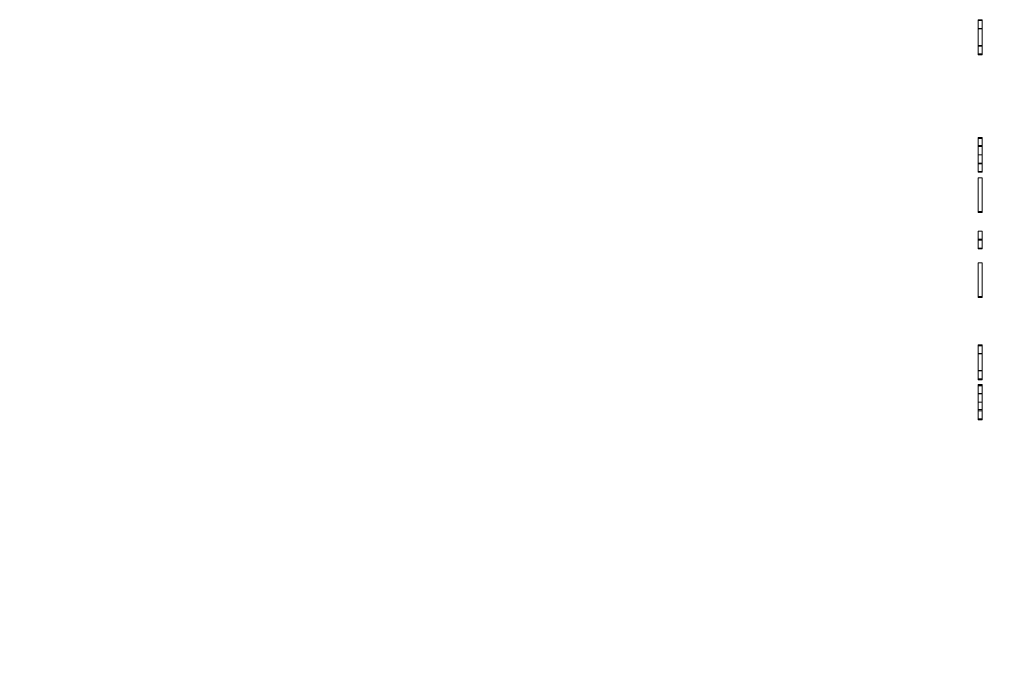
# Model space of a CAD drawing. Header units: inches. Extents: x -309.6 to -246.3, y -60.7 to 34.9.
# Tile 2 of 6: x -309.6 to -304.7, y -13.4 to -10.2. Entities that reach past the tile are written whole.
import ezdxf

# ---------------------------------------------------------------- set-up
doc = ezdxf.new("R2010")
doc.units = ezdxf.units.IN
doc.header["$LTSCALE"] = 32
doc.header["$MEASUREMENT"] = 0
doc.header["$PDMODE"] = 1
doc.header["$PDSIZE"] = -2
for name, color, linetype, lineweight in [('Drawing', 7, 'Continuous', 18), ('Metal-Black', 7, 'Continuous', 18), ('None', 7, 'Continuous', 18), ('SolidLine', 7, 'Continuous', 15)]:
    doc.layers.add(name, color=color, linetype=linetype, lineweight=lineweight)
doc.layers.add('Notes', color=1, linetype='Continuous', lineweight=18, true_color=0xff0000)

# ---------------------------------------------------------------- blocks, each defined once
blk = doc.blocks.new('1BRPT9-Bracket (3D)')
at = {"layer": 'Notes', "color": 7}
for points in [[(2.323, 0.1222, -1.5671), (2.323, 0.0779, -1.6095), (2.323, -0.0089, -1.6095), (2.323, -0.0532, -1.5652), (2.323, -0.0532, -1.3936), (2.323, -0.0089, -1.3493), (2.323, 0.0779, -1.3493), (2.323, 0.1222, -1.3936), (2.323, 0.1185, -1.3973), (2.323, 0.076, -1.3549), (2.323, -0.007, -1.3549), (2.323, -0.0476, -1.3955), (2.323, -0.0476, -1.5634), (2.323, -0.007, -1.604), (2.323, 0.076, -1.604), (2.323, 0.1185, -1.5634), (2.323, 0.1222, -1.5671)], [(2.323, 0.1185, -1.5634), (2.3427, 0.1185, -1.5634), (2.3427, 0.1222, -1.5671), (2.323, 0.1222, -1.5671), (2.323, 0.1185, -1.5634)], [(2.323, 0.1222, -1.3936), (2.3427, 0.1222, -1.3936), (2.3427, 0.1185, -1.3973), (2.323, 0.1185, -1.3973), (2.323, 0.1222, -1.3936)], [(2.323, 0.0779, -1.3493), (2.3427, 0.0779, -1.3493), (2.3427, 0.1222, -1.3936), (2.323, 0.1222, -1.3936), (2.323, 0.0779, -1.3493)], [(2.323, 0.1222, -1.5671), (2.3427, 0.1222, -1.5671), (2.3427, 0.0779, -1.6095), (2.323, 0.0779, -1.6095), (2.323, 0.1222, -1.5671)], [(2.323, 0.076, -1.604), (2.3427, 0.076, -1.604), (2.3427, 0.1185, -1.5634), (2.323, 0.1185, -1.5634), (2.323, 0.076, -1.604)], [(2.323, 0.1185, -1.3973), (2.3427, 0.1185, -1.3973), (2.3427, 0.076, -1.3549), (2.323, 0.076, -1.3549), (2.323, 0.1185, -1.3973)], [(2.3427, 0.1222, -1.5671), (2.3427, 0.0779, -1.6095), (2.3427, -0.0089, -1.6095), (2.3427, -0.0532, -1.5652), (2.3427, -0.0532, -1.3936), (2.3427, -0.0089, -1.3493), (2.3427, 0.0779, -1.3493), (2.3427, 0.1222, -1.3936), (2.3427, 0.1185, -1.3973), (2.3427, 0.076, -1.3549), (2.3427, -0.007, -1.3549), (2.3427, -0.0476, -1.3955), (2.3427, -0.0476, -1.5634), (2.3427, -0.007, -1.604), (2.3427, 0.076, -1.604), (2.3427, 0.1185, -1.5634), (2.3427, 0.1222, -1.5671)], [(2.323, -0.0089, -1.3493), (2.3427, -0.0089, -1.3493), (2.3427, 0.0779, -1.3493), (2.323, 0.0779, -1.3493), (2.323, -0.0089, -1.3493)], [(2.323, 0.0779, -1.6095), (2.3427, 0.0779, -1.6095), (2.3427, -0.0089, -1.6095), (2.323, -0.0089, -1.6095), (2.323, 0.0779, -1.6095)], [(2.323, -0.007, -1.604), (2.3427, -0.007, -1.604), (2.3427, 0.076, -1.604), (2.323, 0.076, -1.604), (2.323, -0.007, -1.604)], [(2.323, 0.076, -1.3549), (2.3427, 0.076, -1.3549), (2.3427, -0.007, -1.3549), (2.323, -0.007, -1.3549), (2.323, 0.076, -1.3549)], [(2.323, -0.0476, -1.5634), (2.3427, -0.0476, -1.5634), (2.3427, -0.007, -1.604), (2.323, -0.007, -1.604), (2.323, -0.0476, -1.5634)], [(2.323, -0.007, -1.3549), (2.3427, -0.007, -1.3549), (2.3427, -0.0476, -1.3955), (2.323, -0.0476, -1.3955), (2.323, -0.007, -1.3549)], [(2.323, -0.0532, -1.3936), (2.3427, -0.0532, -1.3936), (2.3427, -0.0089, -1.3493), (2.323, -0.0089, -1.3493), (2.323, -0.0532, -1.3936)], [(2.323, -0.0089, -1.6095), (2.3427, -0.0089, -1.6095), (2.3427, -0.0532, -1.5652), (2.323, -0.0532, -1.5652), (2.323, -0.0089, -1.6095)], [(2.323, -0.0476, -1.3955), (2.3427, -0.0476, -1.3955), (2.3427, -0.0476, -1.5634), (2.323, -0.0476, -1.5634), (2.323, -0.0476, -1.3955)], [(2.323, -0.0532, -1.5652), (2.3427, -0.0532, -1.5652), (2.3427, -0.0532, -1.3936), (2.323, -0.0532, -1.3936), (2.323, -0.0532, -1.5652)], [(2.323, -0.4641, -1.5652), (2.323, -0.5084, -1.6095), (2.323, -0.5951, -1.6095), (2.323, -0.6376, -1.5671), (2.323, -0.6339, -1.5634), (2.323, -0.5933, -1.604), (2.323, -0.5102, -1.604), (2.323, -0.4696, -1.5634), (2.323, -0.4696, -1.5228), (2.323, -0.5102, -1.4822), (2.323, -0.5508, -1.4822), (2.323, -0.5508, -1.4767), (2.323, -0.5102, -1.4767), (2.323, -0.4696, -1.4361), (2.323, -0.4696, -1.3955), (2.323, -0.5102, -1.3549), (2.323, -0.5933, -1.3549), (2.323, -0.6339, -1.3973), (2.323, -0.6376, -1.3936), (2.323, -0.5951, -1.3493), (2.323, -0.5084, -1.3493), (2.323, -0.4641, -1.3936), (2.323, -0.4641, -1.4379), (2.323, -0.5047, -1.4804), (2.323, -0.4641, -1.521), (2.323, -0.4641, -1.5652)], [(2.323, -0.4641, -1.521), (2.3427, -0.4641, -1.521), (2.3427, -0.4641, -1.5652), (2.323, -0.4641, -1.5652), (2.323, -0.4641, -1.521)], [(2.323, -0.5047, -1.4804), (2.3427, -0.5047, -1.4804), (2.3427, -0.4641, -1.521), (2.323, -0.4641, -1.521), (2.323, -0.5047, -1.4804)], [(2.323, -0.4641, -1.4379), (2.3427, -0.4641, -1.4379), (2.3427, -0.5047, -1.4804), (2.323, -0.5047, -1.4804), (2.323, -0.4641, -1.4379)], [(2.323, -0.4641, -1.3936), (2.3427, -0.4641, -1.3936), (2.3427, -0.4641, -1.4379), (2.323, -0.4641, -1.4379), (2.323, -0.4641, -1.3936)], [(2.323, -0.5084, -1.3493), (2.3427, -0.5084, -1.3493), (2.3427, -0.4641, -1.3936), (2.323, -0.4641, -1.3936), (2.323, -0.5084, -1.3493)], [(2.323, -0.4641, -1.5652), (2.3427, -0.4641, -1.5652), (2.3427, -0.5084, -1.6095), (2.323, -0.5084, -1.6095), (2.323, -0.4641, -1.5652)], [(2.323, -0.4696, -1.3955), (2.3427, -0.4696, -1.3955), (2.3427, -0.5102, -1.3549), (2.323, -0.5102, -1.3549), (2.323, -0.4696, -1.3955)], [(2.323, -0.4696, -1.4361), (2.3427, -0.4696, -1.4361), (2.3427, -0.4696, -1.3955), (2.323, -0.4696, -1.3955), (2.323, -0.4696, -1.4361)], [(2.323, -0.5102, -1.4767), (2.3427, -0.5102, -1.4767), (2.3427, -0.4696, -1.4361), (2.323, -0.4696, -1.4361), (2.323, -0.5102, -1.4767)], [(2.323, -0.4696, -1.5228), (2.3427, -0.4696, -1.5228), (2.3427, -0.5102, -1.4822), (2.323, -0.5102, -1.4822), (2.323, -0.4696, -1.5228)], [(2.323, -0.4696, -1.5634), (2.3427, -0.4696, -1.5634), (2.3427, -0.4696, -1.5228), (2.323, -0.4696, -1.5228), (2.323, -0.4696, -1.5634)], [(2.323, -0.5102, -1.604), (2.3427, -0.5102, -1.604), (2.3427, -0.4696, -1.5634), (2.323, -0.4696, -1.5634), (2.323, -0.5102, -1.604)], [(2.3427, -0.4641, -1.5652), (2.3427, -0.5084, -1.6095), (2.3427, -0.5951, -1.6095), (2.3427, -0.6376, -1.5671), (2.3427, -0.6339, -1.5634), (2.3427, -0.5933, -1.604), (2.3427, -0.5102, -1.604), (2.3427, -0.4696, -1.5634), (2.3427, -0.4696, -1.5228), (2.3427, -0.5102, -1.4822), (2.3427, -0.5508, -1.4822), (2.3427, -0.5508, -1.4767), (2.3427, -0.5102, -1.4767), (2.3427, -0.4696, -1.4361), (2.3427, -0.4696, -1.3955), (2.3427, -0.5102, -1.3549), (2.3427, -0.5933, -1.3549), (2.3427, -0.6339, -1.3973), (2.3427, -0.6376, -1.3936), (2.3427, -0.5951, -1.3493), (2.3427, -0.5084, -1.3493), (2.3427, -0.4641, -1.3936), (2.3427, -0.4641, -1.4379), (2.3427, -0.5047, -1.4804), (2.3427, -0.4641, -1.521), (2.3427, -0.4641, -1.5652)], [(2.323, -0.5951, -1.3493), (2.3427, -0.5951, -1.3493), (2.3427, -0.5084, -1.3493), (2.323, -0.5084, -1.3493), (2.323, -0.5951, -1.3493)], [(2.323, -0.5084, -1.6095), (2.3427, -0.5084, -1.6095), (2.3427, -0.5951, -1.6095), (2.323, -0.5951, -1.6095), (2.323, -0.5084, -1.6095)], [(2.323, -0.5102, -1.3549), (2.3427, -0.5102, -1.3549), (2.3427, -0.5933, -1.3549), (2.323, -0.5933, -1.3549), (2.323, -0.5102, -1.3549)], [(2.323, -0.5508, -1.4767), (2.3427, -0.5508, -1.4767), (2.3427, -0.5102, -1.4767), (2.323, -0.5102, -1.4767), (2.323, -0.5508, -1.4767)], [(2.323, -0.5102, -1.4822), (2.3427, -0.5102, -1.4822), (2.3427, -0.5508, -1.4822), (2.323, -0.5508, -1.4822), (2.323, -0.5102, -1.4822)], [(2.323, -0.5933, -1.604), (2.3427, -0.5933, -1.604), (2.3427, -0.5102, -1.604), (2.323, -0.5102, -1.604), (2.323, -0.5933, -1.604)], [(2.323, -0.5508, -1.4822), (2.3427, -0.5508, -1.4822), (2.3427, -0.5508, -1.4767), (2.323, -0.5508, -1.4767), (2.323, -0.5508, -1.4822)], [(2.323, -0.5933, -1.3549), (2.3427, -0.5933, -1.3549), (2.3427, -0.6339, -1.3973), (2.323, -0.6339, -1.3973), (2.323, -0.5933, -1.3549)], [(2.323, -0.6339, -1.5634), (2.3427, -0.6339, -1.5634), (2.3427, -0.5933, -1.604), (2.323, -0.5933, -1.604), (2.323, -0.6339, -1.5634)], [(2.323, -0.6376, -1.3936), (2.3427, -0.6376, -1.3936), (2.3427, -0.5951, -1.3493), (2.323, -0.5951, -1.3493), (2.323, -0.6376, -1.3936)], [(2.323, -0.5951, -1.6095), (2.3427, -0.5951, -1.6095), (2.3427, -0.6376, -1.5671), (2.323, -0.6376, -1.5671), (2.323, -0.5951, -1.6095)], [(2.323, -0.6339, -1.3973), (2.3427, -0.6339, -1.3973), (2.3427, -0.6376, -1.3936), (2.323, -0.6376, -1.3936), (2.323, -0.6339, -1.3973)], [(2.323, -0.6376, -1.5671), (2.3427, -0.6376, -1.5671), (2.3427, -0.6339, -1.5634), (2.323, -0.6339, -1.5634), (2.323, -0.6376, -1.5671)], [(2.323, -0.6649, -1.6095), (2.323, -0.8384, -1.6095), (2.323, -0.8384, -1.353), (2.323, -0.8328, -1.353), (2.323, -0.8328, -1.604), (2.323, -0.6649, -1.604), (2.323, -0.6649, -1.6095)], [(2.323, -0.6649, -1.604), (2.3427, -0.6649, -1.604), (2.3427, -0.6649, -1.6095), (2.323, -0.6649, -1.6095), (2.323, -0.6649, -1.604)], [(2.323, -0.8328, -1.604), (2.3427, -0.8328, -1.604), (2.3427, -0.6649, -1.604), (2.323, -0.6649, -1.604), (2.323, -0.8328, -1.604)], [(2.323, -0.6649, -1.6095), (2.3427, -0.6649, -1.6095), (2.3427, -0.8384, -1.6095), (2.323, -0.8384, -1.6095), (2.323, -0.6649, -1.6095)], [(2.3427, -0.6649, -1.6095), (2.3427, -0.8384, -1.6095), (2.3427, -0.8384, -1.353), (2.3427, -0.8328, -1.353), (2.3427, -0.8328, -1.604), (2.3427, -0.6649, -1.604), (2.3427, -0.6649, -1.6095)], [(2.323, -0.8328, -1.353), (2.3427, -0.8328, -1.353), (2.3427, -0.8328, -1.604), (2.323, -0.8328, -1.604), (2.323, -0.8328, -1.353)], [(2.323, -0.8384, -1.353), (2.3427, -0.8384, -1.353), (2.3427, -0.8328, -1.353), (2.323, -0.8328, -1.353), (2.323, -0.8384, -1.353)], [(2.323, -0.8384, -1.6095), (2.3427, -0.8384, -1.6095), (2.3427, -0.8384, -1.353), (2.323, -0.8384, -1.353), (2.323, -0.8384, -1.6095)], [(2.323, -0.9321, -1.6095), (2.323, -1.017, -1.6095), (2.323, -1.017, -1.604), (2.323, -0.9764, -1.604), (2.323, -0.9764, -1.3586), (2.323, -1.0152, -1.3973), (2.323, -1.0189, -1.3936), (2.323, -0.9746, -1.3493), (2.323, -0.9709, -1.3493), (2.323, -0.9709, -1.604), (2.323, -0.9321, -1.604), (2.323, -0.9321, -1.6095)], [(2.323, -0.9321, -1.604), (2.3427, -0.9321, -1.604), (2.3427, -0.9321, -1.6095), (2.323, -0.9321, -1.6095), (2.323, -0.9321, -1.604)], [(2.323, -0.9709, -1.604), (2.3427, -0.9709, -1.604), (2.3427, -0.9321, -1.604), (2.323, -0.9321, -1.604), (2.323, -0.9709, -1.604)], [(2.323, -0.9321, -1.6095), (2.3427, -0.9321, -1.6095), (2.3427, -1.017, -1.6095), (2.323, -1.017, -1.6095), (2.323, -0.9321, -1.6095)], [(2.3427, -0.9321, -1.6095), (2.3427, -1.017, -1.6095), (2.3427, -1.017, -1.604), (2.3427, -0.9764, -1.604), (2.3427, -0.9764, -1.3586), (2.3427, -1.0152, -1.3973), (2.3427, -1.0189, -1.3936), (2.3427, -0.9746, -1.3493), (2.3427, -0.9709, -1.3493), (2.3427, -0.9709, -1.604), (2.3427, -0.9321, -1.604), (2.3427, -0.9321, -1.6095)], [(2.323, -0.9709, -1.3493), (2.3427, -0.9709, -1.3493), (2.3427, -0.9709, -1.604), (2.323, -0.9709, -1.604), (2.323, -0.9709, -1.3493)], [(2.323, -0.9746, -1.3493), (2.3427, -0.9746, -1.3493), (2.3427, -0.9709, -1.3493), (2.323, -0.9709, -1.3493), (2.323, -0.9746, -1.3493)], [(2.323, -1.0189, -1.3936), (2.3427, -1.0189, -1.3936), (2.3427, -0.9746, -1.3493), (2.323, -0.9746, -1.3493), (2.323, -1.0189, -1.3936)], [(2.323, -0.9764, -1.3586), (2.3427, -0.9764, -1.3586), (2.3427, -1.0152, -1.3973), (2.323, -1.0152, -1.3973), (2.323, -0.9764, -1.3586)], [(2.323, -0.9764, -1.604), (2.3427, -0.9764, -1.604), (2.3427, -0.9764, -1.3586), (2.323, -0.9764, -1.3586), (2.323, -0.9764, -1.604)], [(2.323, -1.017, -1.604), (2.3427, -1.017, -1.604), (2.3427, -0.9764, -1.604), (2.323, -0.9764, -1.604), (2.323, -1.017, -1.604)], [(2.323, -1.0152, -1.3973), (2.3427, -1.0152, -1.3973), (2.3427, -1.0189, -1.3936), (2.323, -1.0189, -1.3936), (2.323, -1.0152, -1.3973)], [(2.323, -1.017, -1.6095), (2.3427, -1.017, -1.6095), (2.3427, -1.017, -1.604), (2.323, -1.017, -1.604), (2.323, -1.017, -1.6095)], [(2.323, -1.0886, -1.6095), (2.323, -1.2621, -1.6095), (2.323, -1.2621, -1.353), (2.323, -1.2566, -1.353), (2.323, -1.2566, -1.604), (2.323, -1.0886, -1.604), (2.323, -1.0886, -1.6095)], [(2.323, -1.0886, -1.604), (2.3427, -1.0886, -1.604), (2.3427, -1.0886, -1.6095), (2.323, -1.0886, -1.6095), (2.323, -1.0886, -1.604)], [(2.323, -1.2566, -1.604), (2.3427, -1.2566, -1.604), (2.3427, -1.0886, -1.604), (2.323, -1.0886, -1.604), (2.323, -1.2566, -1.604)], [(2.323, -1.0886, -1.6095), (2.3427, -1.0886, -1.6095), (2.3427, -1.2621, -1.6095), (2.323, -1.2621, -1.6095), (2.323, -1.0886, -1.6095)], [(2.3427, -1.0886, -1.6095), (2.3427, -1.2621, -1.6095), (2.3427, -1.2621, -1.353), (2.3427, -1.2566, -1.353), (2.3427, -1.2566, -1.604), (2.3427, -1.0886, -1.604), (2.3427, -1.0886, -1.6095)], [(2.323, -1.2566, -1.353), (2.3427, -1.2566, -1.353), (2.3427, -1.2566, -1.604), (2.323, -1.2566, -1.604), (2.323, -1.2566, -1.353)], [(2.323, -1.2621, -1.353), (2.3427, -1.2621, -1.353), (2.3427, -1.2566, -1.353), (2.323, -1.2566, -1.353), (2.323, -1.2621, -1.353)], [(2.323, -1.2621, -1.6095), (2.3427, -1.2621, -1.6095), (2.3427, -1.2621, -1.353), (2.323, -1.2621, -1.353), (2.323, -1.2621, -1.6095)], [(2.323, -1.4969, -1.4379), (2.323, -1.5412, -1.4822), (2.323, -1.6261, -1.4822), (2.323, -1.6667, -1.5228), (2.323, -1.6667, -1.604), (2.323, -1.4987, -1.604), (2.323, -1.4987, -1.6095), (2.323, -1.6722, -1.6095), (2.323, -1.6722, -1.521), (2.323, -1.6279, -1.4767), (2.323, -1.543, -1.4767), (2.323, -1.5024, -1.4361), (2.323, -1.5024, -1.3955), (2.323, -1.543, -1.3549), (2.323, -1.6261, -1.3549), (2.323, -1.6667, -1.3973), (2.323, -1.6704, -1.3936), (2.323, -1.6279, -1.3493), (2.323, -1.5412, -1.3493), (2.323, -1.4969, -1.3936), (2.323, -1.4969, -1.4379)], [(2.323, -1.4969, -1.3936), (2.3427, -1.4969, -1.3936), (2.3427, -1.4969, -1.4379), (2.323, -1.4969, -1.4379), (2.323, -1.4969, -1.3936)], [(2.323, -1.5412, -1.3493), (2.3427, -1.5412, -1.3493), (2.3427, -1.4969, -1.3936), (2.323, -1.4969, -1.3936), (2.323, -1.5412, -1.3493)], [(2.323, -1.4969, -1.4379), (2.3427, -1.4969, -1.4379), (2.3427, -1.5412, -1.4822), (2.323, -1.5412, -1.4822), (2.323, -1.4969, -1.4379)], [(2.323, -1.4987, -1.6095), (2.3427, -1.4987, -1.6095), (2.3427, -1.6722, -1.6095), (2.323, -1.6722, -1.6095), (2.323, -1.4987, -1.6095)], [(2.323, -1.4987, -1.604), (2.3427, -1.4987, -1.604), (2.3427, -1.4987, -1.6095), (2.323, -1.4987, -1.6095), (2.323, -1.4987, -1.604)], [(2.323, -1.6667, -1.604), (2.3427, -1.6667, -1.604), (2.3427, -1.4987, -1.604), (2.323, -1.4987, -1.604), (2.323, -1.6667, -1.604)], [(2.323, -1.5024, -1.3955), (2.3427, -1.5024, -1.3955), (2.3427, -1.543, -1.3549), (2.323, -1.543, -1.3549), (2.323, -1.5024, -1.3955)], [(2.323, -1.5024, -1.4361), (2.3427, -1.5024, -1.4361), (2.3427, -1.5024, -1.3955), (2.323, -1.5024, -1.3955), (2.323, -1.5024, -1.4361)], [(2.323, -1.543, -1.4767), (2.3427, -1.543, -1.4767), (2.3427, -1.5024, -1.4361), (2.323, -1.5024, -1.4361), (2.323, -1.543, -1.4767)], [(2.3427, -1.4969, -1.4379), (2.3427, -1.5412, -1.4822), (2.3427, -1.6261, -1.4822), (2.3427, -1.6667, -1.5228), (2.3427, -1.6667, -1.604), (2.3427, -1.4987, -1.604), (2.3427, -1.4987, -1.6095), (2.3427, -1.6722, -1.6095), (2.3427, -1.6722, -1.521), (2.3427, -1.6279, -1.4767), (2.3427, -1.543, -1.4767), (2.3427, -1.5024, -1.4361), (2.3427, -1.5024, -1.3955), (2.3427, -1.543, -1.3549), (2.3427, -1.6261, -1.3549), (2.3427, -1.6667, -1.3973), (2.3427, -1.6704, -1.3936), (2.3427, -1.6279, -1.3493), (2.3427, -1.5412, -1.3493), (2.3427, -1.4969, -1.3936), (2.3427, -1.4969, -1.4379)], [(2.323, -1.6279, -1.3493), (2.3427, -1.6279, -1.3493), (2.3427, -1.5412, -1.3493), (2.323, -1.5412, -1.3493), (2.323, -1.6279, -1.3493)], [(2.323, -1.5412, -1.4822), (2.3427, -1.5412, -1.4822), (2.3427, -1.6261, -1.4822), (2.323, -1.6261, -1.4822), (2.323, -1.5412, -1.4822)], [(2.323, -1.543, -1.3549), (2.3427, -1.543, -1.3549), (2.3427, -1.6261, -1.3549), (2.323, -1.6261, -1.3549), (2.323, -1.543, -1.3549)], [(2.323, -1.6279, -1.4767), (2.3427, -1.6279, -1.4767), (2.3427, -1.543, -1.4767), (2.323, -1.543, -1.4767), (2.323, -1.6279, -1.4767)], [(2.323, -1.6261, -1.3549), (2.3427, -1.6261, -1.3549), (2.3427, -1.6667, -1.3973), (2.323, -1.6667, -1.3973), (2.323, -1.6261, -1.3549)], [(2.323, -1.6261, -1.4822), (2.3427, -1.6261, -1.4822), (2.3427, -1.6667, -1.5228), (2.323, -1.6667, -1.5228), (2.323, -1.6261, -1.4822)], [(2.323, -1.6704, -1.3936), (2.3427, -1.6704, -1.3936), (2.3427, -1.6279, -1.3493), (2.323, -1.6279, -1.3493), (2.323, -1.6704, -1.3936)], [(2.323, -1.6722, -1.521), (2.3427, -1.6722, -1.521), (2.3427, -1.6279, -1.4767), (2.323, -1.6279, -1.4767), (2.323, -1.6722, -1.521)], [(2.323, -1.6667, -1.3973), (2.3427, -1.6667, -1.3973), (2.3427, -1.6704, -1.3936), (2.323, -1.6704, -1.3936), (2.323, -1.6667, -1.3973)], [(2.323, -1.6667, -1.5228), (2.3427, -1.6667, -1.5228), (2.3427, -1.6667, -1.604), (2.323, -1.6667, -1.604), (2.323, -1.6667, -1.5228)], [(2.323, -1.6722, -1.6095), (2.3427, -1.6722, -1.6095), (2.3427, -1.6722, -1.521), (2.323, -1.6722, -1.521), (2.323, -1.6722, -1.6095)], [(2.323, -1.6959, -1.6058), (2.323, -1.6996, -1.6095), (2.323, -1.7834, -1.5257), (2.323, -1.7834, -1.5184), (2.323, -1.6959, -1.6058)], [(2.323, -1.7834, -1.5184), (2.3427, -1.7834, -1.5184), (2.3427, -1.6959, -1.6058), (2.323, -1.6959, -1.6058), (2.323, -1.7834, -1.5184)], [(2.323, -1.6959, -1.6058), (2.3427, -1.6959, -1.6058), (2.3427, -1.6996, -1.6095), (2.323, -1.6996, -1.6095), (2.323, -1.6959, -1.6058)], [(2.323, -1.6959, -1.3936), (2.323, -1.6959, -1.4379), (2.323, -1.7402, -1.4822), (2.323, -1.7834, -1.4822), (2.323, -1.7834, -1.4767), (2.323, -1.742, -1.4767), (2.323, -1.7014, -1.4361), (2.323, -1.7014, -1.3955), (2.323, -1.742, -1.3549), (2.323, -1.7834, -1.3549), (2.323, -1.7834, -1.3493), (2.323, -1.7402, -1.3493), (2.323, -1.6959, -1.3936)], [(2.323, -1.7402, -1.3493), (2.3427, -1.7402, -1.3493), (2.3427, -1.6959, -1.3936), (2.323, -1.6959, -1.3936), (2.323, -1.7402, -1.3493)], [(2.323, -1.6959, -1.4379), (2.3427, -1.6959, -1.4379), (2.3427, -1.7402, -1.4822), (2.323, -1.7402, -1.4822), (2.323, -1.6959, -1.4379)], [(2.323, -1.6959, -1.3936), (2.3427, -1.6959, -1.3936), (2.3427, -1.6959, -1.4379), (2.323, -1.6959, -1.4379), (2.323, -1.6959, -1.3936)], [(2.323, -1.6996, -1.6095), (2.3427, -1.6996, -1.6095), (2.3427, -1.7834, -1.5257), (2.323, -1.7834, -1.5257), (2.323, -1.6996, -1.6095)], [(2.323, -1.7014, -1.3955), (2.3427, -1.7014, -1.3955), (2.3427, -1.742, -1.3549), (2.323, -1.742, -1.3549), (2.323, -1.7014, -1.3955)], [(2.323, -1.7014, -1.4361), (2.3427, -1.7014, -1.4361), (2.3427, -1.7014, -1.3955), (2.323, -1.7014, -1.3955), (2.323, -1.7014, -1.4361)], [(2.323, -1.742, -1.4767), (2.3427, -1.742, -1.4767), (2.3427, -1.7014, -1.4361), (2.323, -1.7014, -1.4361), (2.323, -1.742, -1.4767)], [(2.3427, -1.6959, -1.6058), (2.3427, -1.6996, -1.6095), (2.3427, -1.7834, -1.5257), (2.3427, -1.7834, -1.5184), (2.3427, -1.6959, -1.6058)], [(2.3427, -1.6959, -1.3936), (2.3427, -1.6959, -1.4379), (2.3427, -1.7402, -1.4822), (2.3427, -1.7834, -1.4822), (2.3427, -1.7834, -1.4767), (2.3427, -1.742, -1.4767), (2.3427, -1.7014, -1.4361), (2.3427, -1.7014, -1.3955), (2.3427, -1.742, -1.3549), (2.3427, -1.7834, -1.3549), (2.3427, -1.7834, -1.3493), (2.3427, -1.7402, -1.3493), (2.3427, -1.6959, -1.3936)], [(2.323, -1.7834, -1.3493), (2.3427, -1.7834, -1.3493), (2.3427, -1.7402, -1.3493), (2.323, -1.7402, -1.3493), (2.323, -1.7834, -1.3493)], [(2.323, -1.7402, -1.4822), (2.3427, -1.7402, -1.4822), (2.3427, -1.7834, -1.4822), (2.323, -1.7834, -1.4822), (2.323, -1.7402, -1.4822)], [(2.323, -1.742, -1.3549), (2.3427, -1.742, -1.3549), (2.3427, -1.7834, -1.3549), (2.323, -1.7834, -1.3549), (2.323, -1.742, -1.3549)], [(2.323, -1.7834, -1.4767), (2.3427, -1.7834, -1.4767), (2.3427, -1.742, -1.4767), (2.323, -1.742, -1.4767), (2.323, -1.7834, -1.4767)], [(2.323, -1.7834, -1.5257), (2.3427, -1.7834, -1.5257), (2.3427, -1.7834, -1.5184), (2.323, -1.7834, -1.5184), (2.323, -1.7834, -1.5257)], [(2.323, -1.7834, -1.3549), (2.3427, -1.7834, -1.3549), (2.3427, -1.7834, -1.3493), (2.323, -1.7834, -1.3493), (2.323, -1.7834, -1.3549)], [(2.323, -1.7834, -1.4822), (2.3427, -1.7834, -1.4822), (2.3427, -1.7834, -1.4767), (2.323, -1.7834, -1.4767), (2.323, -1.7834, -1.4822)], [(2.323, -1.7834, -1.3493), (2.323, -1.7834, -1.3549), (2.323, -1.8656, -1.3549), (2.323, -1.8656, -1.4767), (2.323, -1.7834, -1.4767), (2.323, -1.7834, -1.4822), (2.323, -1.8195, -1.4822), (2.323, -1.7834, -1.5184), (2.323, -1.7834, -1.5257), (2.323, -1.8269, -1.4822), (2.323, -1.8656, -1.4822), (2.323, -1.8656, -1.6077), (2.323, -1.8712, -1.6077), (2.323, -1.8712, -1.3493), (2.323, -1.7834, -1.3493)], [(2.323, -1.8712, -1.3493), (2.3427, -1.8712, -1.3493), (2.3427, -1.7834, -1.3493), (2.323, -1.7834, -1.3493), (2.323, -1.8712, -1.3493)], [(2.323, -1.7834, -1.5257), (2.3427, -1.7834, -1.5257), (2.3427, -1.8269, -1.4822), (2.323, -1.8269, -1.4822), (2.323, -1.7834, -1.5257)], [(2.323, -1.7834, -1.5184), (2.3427, -1.7834, -1.5184), (2.3427, -1.7834, -1.5257), (2.323, -1.7834, -1.5257), (2.323, -1.7834, -1.5184)], [(2.323, -1.8195, -1.4822), (2.3427, -1.8195, -1.4822), (2.3427, -1.7834, -1.5184), (2.323, -1.7834, -1.5184), (2.323, -1.8195, -1.4822)], [(2.323, -1.7834, -1.4822), (2.3427, -1.7834, -1.4822), (2.3427, -1.8195, -1.4822), (2.323, -1.8195, -1.4822), (2.323, -1.7834, -1.4822)], [(2.323, -1.7834, -1.4767), (2.3427, -1.7834, -1.4767), (2.3427, -1.7834, -1.4822), (2.323, -1.7834, -1.4822), (2.323, -1.7834, -1.4767)], [(2.323, -1.8656, -1.4767), (2.3427, -1.8656, -1.4767), (2.3427, -1.7834, -1.4767), (2.323, -1.7834, -1.4767), (2.323, -1.8656, -1.4767)], [(2.323, -1.7834, -1.3549), (2.3427, -1.7834, -1.3549), (2.3427, -1.8656, -1.3549), (2.323, -1.8656, -1.3549), (2.323, -1.7834, -1.3549)], [(2.323, -1.7834, -1.3493), (2.3427, -1.7834, -1.3493), (2.3427, -1.7834, -1.3549), (2.323, -1.7834, -1.3549), (2.323, -1.7834, -1.3493)], [(2.3427, -1.7834, -1.3493), (2.3427, -1.7834, -1.3549), (2.3427, -1.8656, -1.3549), (2.3427, -1.8656, -1.4767), (2.3427, -1.7834, -1.4767), (2.3427, -1.7834, -1.4822), (2.3427, -1.8195, -1.4822), (2.3427, -1.7834, -1.5184), (2.3427, -1.7834, -1.5257), (2.3427, -1.8269, -1.4822), (2.3427, -1.8656, -1.4822), (2.3427, -1.8656, -1.6077), (2.3427, -1.8712, -1.6077), (2.3427, -1.8712, -1.3493), (2.3427, -1.7834, -1.3493)], [(2.323, -1.8269, -1.4822), (2.3427, -1.8269, -1.4822), (2.3427, -1.8656, -1.4822), (2.323, -1.8656, -1.4822), (2.323, -1.8269, -1.4822)], [(2.323, -1.8656, -1.6077), (2.3427, -1.8656, -1.6077), (2.3427, -1.8712, -1.6077), (2.323, -1.8712, -1.6077), (2.323, -1.8656, -1.6077)], [(2.323, -1.8656, -1.4822), (2.3427, -1.8656, -1.4822), (2.3427, -1.8656, -1.6077), (2.323, -1.8656, -1.6077), (2.323, -1.8656, -1.4822)], [(2.323, -1.8656, -1.3549), (2.3427, -1.8656, -1.3549), (2.3427, -1.8656, -1.4767), (2.323, -1.8656, -1.4767), (2.323, -1.8656, -1.3549)], [(2.323, -1.8712, -1.6077), (2.3427, -1.8712, -1.6077), (2.3427, -1.8712, -1.3493), (2.323, -1.8712, -1.3493), (2.323, -1.8712, -1.6077)]]:
    blk.add_polyline3d(points, dxfattribs=at)
blk = doc.blocks.new('1bc54h_LockWasher')
at = {"layer": 'Metal-Black'}
for p in [(0, -0.0082, 25.7558), (0.131, -0.0082, 25.7558)]:
    blk.add_point(p, dxfattribs=at)
blk = doc.blocks.new('TL14_upper_leg (3D)')
at = {"layer": 'Metal-Black', "color": 7, "rotation": 180}
for p in [(-2.3221, -0.0082, -26.681), (-2.3221, -5.4256, -26.681)]:
    blk.add_blockref('1bc54h_LockWasher', p, dxfattribs=at)
at = {"layer": 'Metal-Black', "xscale": -1, "rotation": 180}
for p in [(2.3221, -0.0082, -26.681), (2.3221, -5.4256, -26.681)]:
    blk.add_blockref('1bc54h_LockWasher', p, dxfattribs=at)
blk = doc.blocks.new('Group-9')
at = {"layer": 'SolidLine', "color": 7, "rotation": 90}
for name in ['TL14_upper_leg (3D)', '1BRPT9-Bracket (3D)']:
    blk.add_blockref(name, (9.2126, -57.5984, 29.213), dxfattribs=at)
blk = doc.blocks.new('SL Huddle Table (3D)')
at = {"layer": 'None'}
blk.add_blockref('Group-9', (0, 0), dxfattribs=at)
at = {"layer": 'Drawing', "color": 0, "flags": 1}
for tag in ['Tag', 'Catalog', 'Option1', 'Option2', 'Option3', 'Option4', 'Option5', 'Option6', 'Option7', 'Option8', 'Option9', 'Option10', 'Option11', 'Option12', 'Custom', 'FinishGroup', 'Discount', 'Item2', 'Item3', 'Item6', 'Item8', 'Item9', 'Item10', 'Item12', 'Item13', 'Item16', 'Item18', 'Item19', 'Item20', 'Item21', 'Item22', 'Item23', 'Item24', 'Item25', 'Item1', 'Item4', 'Item5', 'Item7', 'Item11', 'Item14', 'Item15', 'Item17']:
    blk.add_attdef(tag, (34.3176, -16.332), '', height=0.00709, dxfattribs=at)

msp = doc.modelspace()

# ---------------------------------------------------------------- block references
at = {"layer": 'Drawing', "rotation": 270}
msp.add_blockref('SL Huddle Table (3D)', (-249.5512, -1.093), dxfattribs=at)

doc.saveas('drawing.dxf')
